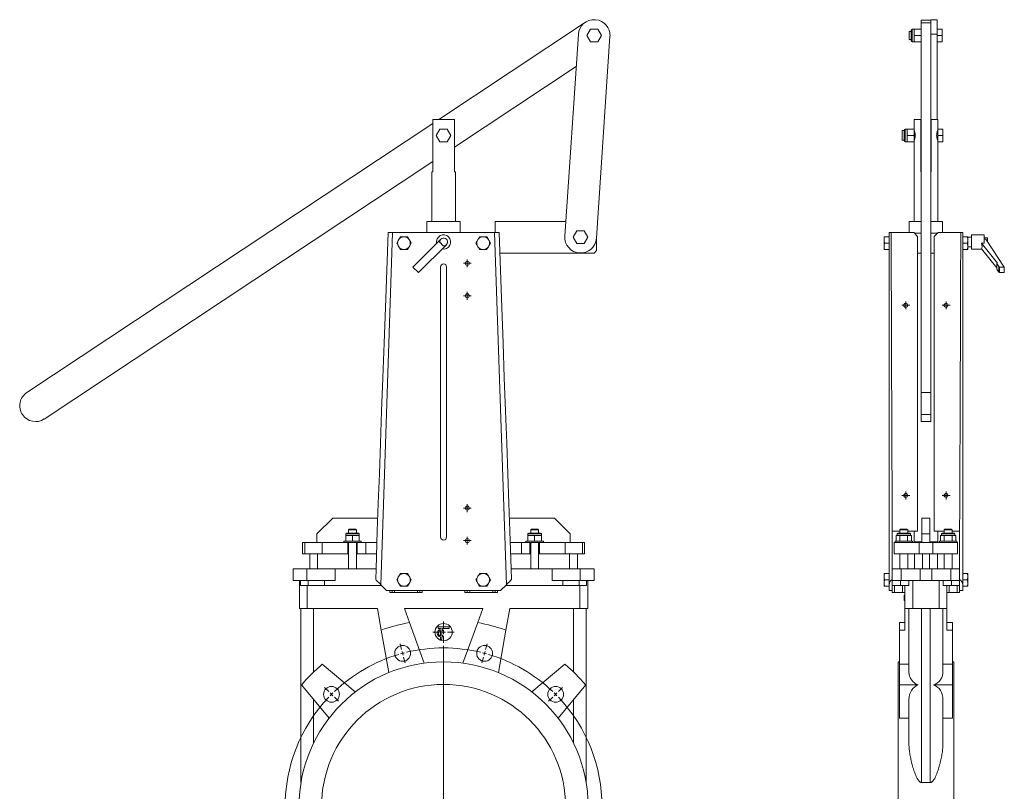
# Model space of a CAD drawing. Header units: millimetres. Extents: x -903 to 340, y -2 to 1476.
# Tile 2 of 2: x -903 to 340, y 502 to 1476. Entities that reach past the tile are written whole.
import ezdxf

# ---------------------------------------------------------------- set-up
doc = ezdxf.new("R2010")
doc.units = ezdxf.units.MM

# ---------------------------------------------------------------- blocks, each defined once
blk = doc.blocks.new('SW_CENTERMARKSYMBOL_0')
at = {"color": 0, "linetype": 'Continuous', "lineweight": 0}
for p, q in [((88.4, 56.6), (86.4, 63.8)), ((194.5, 56.6), (196.4, 63.8)), ((89.7, 51.8), (89, 54.2)), ((89.7, 51.8), (90.3, 49.3)), ((141.4, -136.4), (141.4, 61.1)), ((193.2, 51.8), (192.5, 49.3)), ((193.2, 51.8), (193.8, 54.2)), ((91, 46.9), (92.9, 39.7)), ((191.9, 46.9), (189.9, 39.7)), ((-3.5, 3.5), (-8.8, 8.8)), ((0, 0), (-1.8, 1.8)), ((0, 0), (1.8, -1.8)), ((282.8, 0), (281.1, -1.8)), ((282.8, 0), (284.6, 1.8)), ((286.4, 3.5), (291.7, 8.8)), ((3.5, -3.5), (8.8, -8.8)), ((279.3, -3.5), (274, -8.8)), ((136.4, -141.4), (-61.1, -141.4)), ((141.4, -141.4), (138.9, -141.4)), ((141.4, -141.4), (141.4, -138.9)), ((141.4, -141.4), (141.4, -143.9)), ((141.4, -141.4), (143.9, -141.4)), ((141.4, -146.4), (141.4, -343.9)), ((146.4, -141.4), (343.9, -141.4)), ((0, -282.8), (-1.8, -284.6)), ((0, -282.8), (1.8, -281.1)), ((3.5, -279.3), (8.8, -274)), ((279.3, -279.3), (274, -274)), ((282.8, -282.8), (281.1, -281.1)), ((282.8, -282.8), (284.6, -284.6)), ((-3.5, -286.4), (-8.8, -291.7)), ((286.4, -286.4), (291.7, -291.7)), ((91, -329.8), (92.9, -322.5)), ((191.9, -329.8), (189.9, -322.5)), ((89.7, -334.6), (89, -337)), ((89.7, -334.6), (90.3, -332.2)), ((193.2, -334.6), (192.5, -332.2)), ((193.2, -334.6), (193.8, -337)), ((88.4, -339.4), (86.4, -346.7)), ((194.5, -339.4), (196.4, -346.7))]:
    blk.add_line(p, q, dxfattribs=at)
for start, end in [(106.4324, 133.5676), (105, 105.7162), (104.2838, 105), (76.4324, 103.5676), (75, 75.7162), (74.2838, 75), (46.4324, 73.5676), (135, 135.7162), (134.2838, 135), (45, 45.7162), (44.2838, 45), (136.4324, 223.5676), (316.4324, 43.5676), (224.2838, 225), (225, 225.7162), (314.2838, 315), (315, 315.7162), (226.4324, 253.5676), (286.4324, 313.5676), (254.2838, 255), (255, 255.7162), (284.2838, 285), (285, 285.7162), (256.4324, 283.5676)]:
    blk.add_arc((141.4, -141.4), 200, start, end, dxfattribs=at)
blk = doc.blocks.new('SW_CENTERMARKSYMBOL_1')
at = {"color": 0, "linetype": 'Continuous', "lineweight": 0}
for p, q in [((-2.5, 0), (-5, 0)), ((0, 0), (-2.5, 0)), ((0, 2.5), (0, 5)), ((0, 0), (0, 2.5)), ((0, 0), (0, -2.5)), ((0, 0), (2.5, 0)), ((2.5, 0), (5, 0)), ((0, -2.5), (0, -5))]:
    blk.add_line(p, q, dxfattribs=at)
blk = doc.blocks.new('SW_CENTERMARKSYMBOL_2')
at = {"color": 0, "linetype": 'Continuous', "lineweight": 0}
for p, q in [((-2.5, 0), (-5, 0)), ((0, 0), (-2.5, 0)), ((0, 2.5), (0, 5)), ((0, 0), (0, 2.5)), ((0, 0), (0, -2.5)), ((0, 0), (2.5, 0)), ((2.5, 0), (5, 0)), ((0, -2.5), (0, -5))]:
    blk.add_line(p, q, dxfattribs=at)
blk = doc.blocks.new('SW_CENTERMARKSYMBOL_3')
at = {"color": 0, "linetype": 'Continuous', "lineweight": 0}
for p, q in [((-2.5, 0), (-5, 0)), ((0, 0), (-2.5, 0)), ((0, 2.5), (0, 5)), ((0, 0), (0, 2.5)), ((0, 0), (0, -2.5)), ((0, 0), (2.5, 0)), ((2.5, 0), (5, 0)), ((0, -2.5), (0, -5))]:
    blk.add_line(p, q, dxfattribs=at)
blk = doc.blocks.new('SW_CENTERMARKSYMBOL_4')
at = {"color": 0, "linetype": 'Continuous', "lineweight": 0}
for p, q in [((-2.5, 0), (-5, 0)), ((0, 0), (-2.5, 0)), ((0, 2.5), (0, 5)), ((0, 0), (0, 2.5)), ((0, 0), (0, -2.5)), ((0, 0), (2.5, 0)), ((2.5, 0), (5, 0)), ((0, -2.5), (0, -5))]:
    blk.add_line(p, q, dxfattribs=at)
blk = doc.blocks.new('SW_CENTERMARKSYMBOL_5')
at = {"color": 0, "linetype": 'Continuous', "lineweight": 0}
for p, q in [((0, 5), (0, 13.4)), ((-5, 0), (-13.4, 0)), ((0, 0), (-2.5, 0)), ((0, 0), (0, 2.5)), ((0, 0), (0, -2.5)), ((0, 0), (2.5, 0)), ((5, 0), (13.4, 0)), ((0, -5), (0, -13.4))]:
    blk.add_line(p, q, dxfattribs=at)
blk = doc.blocks.new('SW_CENTERMARKSYMBOL_6')
at = {"color": 0, "linetype": 'Continuous', "lineweight": 0}
for p, q in [((-2.5, 0), (-5, 0)), ((0, 0), (-2.5, 0)), ((0, 2.5), (0, 5)), ((0, 0), (0, 2.5)), ((0, 0), (0, -2.5)), ((0, 0), (2.5, 0)), ((2.5, 0), (5, 0)), ((0, -2.5), (0, -5))]:
    blk.add_line(p, q, dxfattribs=at)
blk = doc.blocks.new('SW_CENTERMARKSYMBOL_7')
at = {"color": 0, "linetype": 'Continuous', "lineweight": 0}
for p, q in [((-2.5, 0), (-5, 0)), ((0, 0), (-2.5, 0)), ((0, 2.5), (0, 5)), ((0, 0), (0, 2.5)), ((0, 0), (0, -2.5)), ((0, 0), (2.5, 0)), ((2.5, 0), (5, 0)), ((0, -2.5), (0, -5))]:
    blk.add_line(p, q, dxfattribs=at)
blk = doc.blocks.new('SW_CENTERMARKSYMBOL_8')
at = {"color": 0, "linetype": 'Continuous', "lineweight": 0}
for p, q in [((-2.5, 0), (-5, 0)), ((0, 0), (-2.5, 0)), ((0, 2.5), (0, 5)), ((0, 0), (0, 2.5)), ((0, 0), (0, -2.5)), ((0, 0), (2.5, 0)), ((2.5, 0), (5, 0)), ((0, -2.5), (0, -5))]:
    blk.add_line(p, q, dxfattribs=at)
blk = doc.blocks.new('SW_CENTERMARKSYMBOL_9')
at = {"color": 0, "linetype": 'Continuous', "lineweight": 0}
for p, q in [((-2.5, 0), (-5, 0)), ((0, 0), (-2.5, 0)), ((0, 2.5), (0, 5)), ((0, 0), (0, 2.5)), ((0, 0), (0, -2.5)), ((0, 0), (2.5, 0)), ((2.5, 0), (5, 0)), ((0, -2.5), (0, -5))]:
    blk.add_line(p, q, dxfattribs=at)

msp = doc.modelspace()

# ---------------------------------------------------------------- linework, layer by layer
at = {"color": 7, "linetype": 'Continuous', "lineweight": 15}
for p, q in [((-190.9, 1471), (-373.6, 1350)), ((-175.6, 1475.9), (-176.6, 1476)), ((247.4, 1475.4), (235.4, 1475.4)), ((235.4, 1472.1), (235.4, 1475.4)), ((247.4, 1472.1), (235.4, 1472.1)), ((235.4, 1472.1), (235.4, 1005.4)), ((255.4, 1476), (247.4, 1476)), ((247.4, 1471), (247.4, 1476)), ((247.4, 1471), (247.4, 1005.4)), ((255.4, 1476), (255.4, 1457.8)), ((-197.4, 1457.8), (-214.5, 1202.9)), ((-182.1, 1464), (-186.7, 1456)), ((-186.7, 1456), (-182.1, 1448)), ((-172.9, 1464), (-182.1, 1464)), ((-174.6, 1200.2), (-157.5, 1455.1)), ((-168.2, 1456), (-172.9, 1464)), ((-172.9, 1448), (-168.2, 1456)), ((222.7, 1461), (220.4, 1461)), ((220.4, 1456), (220.4, 1461)), ((220.4, 1451), (220.4, 1456)), ((222.7, 1456), (222.7, 1462.5)), ((222.7, 1449.5), (222.7, 1456)), ((226.5, 1464), (224.2, 1464)), ((226.5, 1460), (226.5, 1464)), ((226.5, 1464), (235.4, 1464)), ((226.5, 1456), (226.5, 1460)), ((226.5, 1452), (226.5, 1456)), ((226.5, 1456), (235.4, 1456)), ((255.4, 1457.8), (247.4, 1457.8)), ((261.8, 1464), (255.4, 1464)), ((255.4, 1457.8), (255.4, 1350)), ((261.8, 1456), (255.4, 1456)), ((261.8, 1464), (261.8, 1456)), ((261.8, 1456), (261.8, 1448)), ((-182.1, 1448), (-172.9, 1448)), ((220.4, 1451), (222.7, 1451)), ((224.2, 1448), (226.5, 1448)), ((226.5, 1448), (226.5, 1452)), ((226.5, 1448), (235.4, 1448)), ((261.8, 1448), (255.4, 1448)), ((-354, 1315), (-200.1, 1417)), ((-381.1, 1345.1), (-893.8, 1005.4)), ((-381.1, 1284), (-381.1, 1350)), ((-381.1, 1350), (-354, 1350)), ((-354, 1350), (-354, 1284)), ((226.4, 1350), (226.4, 1338)), ((226.4, 1350), (234.9, 1350)), ((234.9, 1350), (234.9, 1284)), ((247.9, 1284), (247.9, 1350)), ((247.9, 1350), (256.4, 1350)), ((256.4, 1338), (256.4, 1350)), ((-372.2, 1338), (-376.8, 1330)), ((-362.9, 1338), (-372.2, 1338)), ((-358.3, 1330), (-362.9, 1338)), ((213.8, 1336), (211.3, 1336)), ((211.3, 1330), (211.3, 1336)), ((213.8, 1330), (213.8, 1336.5)), ((217.6, 1338), (215.3, 1338)), ((217.6, 1334), (217.6, 1338)), ((217.6, 1338), (226.5, 1338)), ((217.6, 1330), (217.6, 1334)), ((226.5, 1330), (226.5, 1338)), ((235.4, 1336), (234.9, 1336)), ((247.9, 1336), (247.4, 1336)), ((262.7, 1338), (256.3, 1338)), ((256.3, 1338), (256.3, 1330)), ((262.7, 1338), (262.7, 1330)), ((-376.8, 1330), (-372.2, 1322)), ((-372.2, 1322), (-362.9, 1322)), ((-362.9, 1322), (-358.3, 1330)), ((211.3, 1324), (211.3, 1330)), ((211.3, 1324), (213.8, 1324)), ((213.8, 1323.5), (213.8, 1330)), ((215.3, 1322), (217.6, 1322)), ((217.6, 1330), (226.5, 1330)), ((217.6, 1326), (217.6, 1330)), ((217.6, 1322), (217.6, 1326)), ((217.6, 1322), (226.5, 1322)), ((226.4, 1322), (226.4, 1221.5)), ((226.5, 1322), (226.5, 1330)), ((234.9, 1324), (235.4, 1324)), ((247.4, 1324), (247.9, 1324)), ((262.7, 1330), (256.3, 1330)), ((256.3, 1330), (256.3, 1322)), ((262.7, 1322), (256.3, 1322)), ((256.4, 1221.5), (256.4, 1322)), ((262.7, 1330), (262.7, 1322)), ((-871.7, 972), (-381.1, 1297.1)), ((-382.6, 1284), (-382.6, 1221.5)), ((-382.6, 1284), (-381.1, 1284)), ((-354, 1284), (-352.6, 1284)), ((-352.6, 1221.5), (-352.6, 1284)), ((234.9, 1284), (235.4, 1284)), ((247.4, 1284), (247.9, 1284)), ((-388.6, 1221.5), (-388.6, 1207.5)), ((-388.6, 1221.5), (-367.6, 1221.5)), ((-367.6, 1221.5), (-346.6, 1221.5)), ((-346.6, 1207.5), (-346.6, 1221.5)), ((-302.6, 1221.5), (-302.6, 1207.5)), ((-213.3, 1221.5), (-302.6, 1221.5)), ((220.4, 1221.5), (220.4, 1207.5)), ((220.4, 1221.5), (235.4, 1221.5)), ((247.4, 1221.5), (262.4, 1221.5)), ((262.4, 1207.5), (262.4, 1221.5)), ((-431.9, 1207.5), (-446.9, 762.9)), ((-437.6, 1207.5), (-431.9, 1207.5)), ((-431.9, 1207.5), (-367.6, 1207.5)), ((-367.6, 1207.5), (-303.2, 1207.5)), ((-288.2, 762.9), (-303.2, 1207.5)), ((-303.2, 1207.5), (-297.6, 1207.5)), ((-199.2, 1209.5), (-203.8, 1201.5)), ((-189.9, 1209.5), (-199.2, 1209.5)), ((-185.3, 1201.5), (-189.9, 1209.5)), ((194.9, 1207.5), (197.4, 1207.5)), ((194.9, 762.9), (194.9, 1207.5)), ((225.9, 1207.5), (197.4, 1207.5)), ((230.9, 1202.5), (225.9, 1207.5)), ((226.9, 1206.5), (235.4, 1206.5)), ((247.4, 1206.5), (255.9, 1206.5)), ((256.9, 1207.5), (251.9, 1202.5)), ((256.9, 1207.5), (285.4, 1207.5)), ((285.4, 1207.5), (287.9, 1207.5)), ((287.9, 1207.5), (287.9, 762.9)), ((-424.2, 1198.6), (-424.8, 1197.5)), ((-416.9, 1202), (-418.2, 1202)), ((-410.9, 1198.6), (-412.9, 1202)), ((-410.3, 1197.5), (-410.9, 1198.6)), ((-410.3, 1190.6), (-408.3, 1194)), ((-371.1, 1199.1), (-406.3, 1163.8)), ((-372.5, 1195), (-368.1, 1190.6)), ((-324.2, 1198.6), (-324.8, 1197.5)), ((-316.9, 1202), (-318.2, 1202)), ((-310.9, 1198.6), (-312.9, 1202)), ((-310.3, 1197.5), (-310.9, 1198.6)), ((-310.3, 1190.6), (-308.3, 1194)), ((-203.8, 1201.5), (-199.2, 1193.5)), ((-199.2, 1193.5), (-189.9, 1193.5)), ((-189.9, 1193.5), (-185.3, 1201.5)), ((-174.6, 1200.9), (-174.6, 1184.5)), ((188.5, 1198.6), (188.5, 1202)), ((188.5, 1198.6), (188.5, 1197.5)), ((188.5, 1190.6), (188.5, 1197.5)), ((189.2, 1194), (188.5, 1190.6)), ((189.2, 1202), (194.9, 1202)), ((189.2, 1194), (194.9, 1194)), ((230.9, 830.5), (230.9, 1202.5)), ((251.9, 830.5), (251.9, 1202.5)), ((293.6, 1202), (287.9, 1202)), ((293.6, 1194), (287.9, 1194)), ((294.3, 1202), (294.3, 1198.6)), ((298.9, 1201.5), (294.3, 1201.5)), ((294.3, 1198.6), (294.3, 1197.5)), ((294.3, 1197.5), (294.3, 1190.6)), ((314.9, 1204.5), (298.9, 1204.5)), ((298.9, 1195.5), (298.9, 1204.5)), ((298.9, 1186.5), (298.9, 1195.5)), ((331.7, 1168.7), (311.4, 1193.8)), ((311.4, 1193.8), (314.9, 1193.8)), ((314.9, 1193.8), (314.9, 1204.5)), ((318.9, 1200.5), (314.9, 1200.5)), ((314.9, 1199.1), (317.1, 1199.1)), ((317.1, 1199.1), (340.3, 1163.8)), ((318.9, 1196.3), (318.9, 1200.5)), ((-424.8, 1190.6), (-424.2, 1189.5)), ((-418.2, 1186), (-416.9, 1186)), ((-410.9, 1189.5), (-410.3, 1190.6)), ((-364, 1192), (-399.3, 1156.8)), ((-324.8, 1190.6), (-324.2, 1189.5)), ((-318.2, 1186), (-316.9, 1186)), ((-310.9, 1189.5), (-310.3, 1190.6)), ((-194.6, 1181.5), (-296.6, 1181.5)), ((-177.6, 1181.5), (-194.6, 1181.5)), ((-177.6, 1181.5), (-174.6, 1184.5)), ((188.5, 1190.6), (188.5, 1189.5)), ((188.5, 1186), (188.5, 1189.5)), ((189.2, 1186), (194.9, 1186)), ((230.9, 1181.5), (235.4, 1181.5)), ((247.4, 1181.5), (251.9, 1181.5)), ((293.6, 1186), (287.9, 1186)), ((294.3, 1190.6), (294.3, 1189.5)), ((294.3, 1189.5), (298.9, 1189.5)), ((294.3, 1189.5), (294.3, 1186)), ((298.9, 1186.5), (311.5, 1186.5)), ((330.8, 1162.7), (311.4, 1186.7)), ((330.8, 1168.4), (331.7, 1168.7)), ((-399.3, 1156.8), (-406.3, 1163.8)), ((-371.3, 823), (-371.3, 1164)), ((-363.8, 1164), (-363.8, 823)), ((333.3, 1164.5), (330.8, 1168.4)), ((330.8, 1161.3), (330.8, 1168.4)), ((333.3, 1157.5), (330.8, 1161.3)), ((334.3, 1163.8), (333.3, 1164.5)), ((333.3, 1157.5), (333.3, 1164.5)), ((334.3, 1156.8), (333.3, 1157.5)), ((340.3, 1163.8), (334.3, 1163.8)), ((334.3, 1156.8), (334.3, 1163.8)), ((340.3, 1156.8), (334.3, 1156.8)), ((340.3, 1156.8), (340.3, 1163.8)), ((235.4, 977.7), (235.4, 1005.4)), ((235.4, 1005.4), (247.4, 1005.4)), ((247.4, 1005.4), (247.4, 977.7)), ((247.4, 977.7), (235.4, 977.7)), ((235.4, 968.7), (235.4, 977.7)), ((247.4, 977.7), (247.4, 968.7)), ((235.4, 968.7), (247.4, 968.7)), ((-507.6, 847), (-527.6, 827)), ((-507.6, 847), (-450.7, 847)), ((-284.4, 847), (-227.6, 847)), ((-207.6, 827), (-227.6, 847)), ((236.4, 847), (246.4, 847)), ((236.4, 827), (236.4, 847)), ((246.4, 847), (246.4, 827)), ((-486.6, 833), (-487.6, 832)), ((-486.6, 833), (-482.6, 833)), ((-482.6, 833), (-478.6, 833)), ((-477.6, 832), (-478.6, 833)), ((-256.6, 833), (-257.6, 832)), ((-256.6, 833), (-252.6, 833)), ((-252.6, 833), (-248.6, 833)), ((-247.6, 832), (-248.6, 833)), ((209.4, 833), (208.4, 832)), ((209.4, 833), (217.4, 833)), ((218.4, 832), (217.4, 833)), ((265.4, 833), (264.4, 832)), ((265.4, 833), (273.4, 833)), ((274.4, 832), (273.4, 833)), ((-527.6, 816), (-527.6, 827)), ((-491.1, 827), (-491.1, 825)), ((-491.1, 825), (-491.1, 818)), ((-491.1, 825), (-486.8, 825)), ((-490.1, 828), (-482.6, 828)), ((-487.6, 832), (-487.6, 828)), ((-482.6, 832), (-487.6, 832)), ((-486.8, 825), (-482.6, 825)), ((-477.6, 832), (-482.6, 832)), ((-482.6, 828), (-475.1, 828)), ((-482.6, 825), (-482.6, 818)), ((-482.6, 825), (-478.3, 825)), ((-478.3, 825), (-474.1, 825)), ((-477.6, 828), (-477.6, 832)), ((-474.1, 825), (-474.1, 827)), ((-474.1, 825), (-474.1, 818)), ((-451.3, 830.5), (-452.9, 783)), ((-283.8, 830.5), (-282.2, 783)), ((-261.1, 827), (-261.1, 825)), ((-261.1, 825), (-261.1, 818)), ((-256.8, 825), (-261.1, 825)), ((-260.1, 828), (-252.6, 828)), ((-257.6, 832), (-257.6, 828)), ((-252.6, 832), (-257.6, 832)), ((-252.6, 825), (-256.8, 825)), ((-247.6, 832), (-252.6, 832)), ((-252.6, 828), (-245.1, 828)), ((-252.6, 825), (-252.6, 818)), ((-248.3, 825), (-252.6, 825)), ((-244.1, 825), (-248.3, 825)), ((-247.6, 828), (-247.6, 832)), ((-244.1, 825), (-244.1, 827)), ((-244.1, 825), (-244.1, 818)), ((-207.6, 816), (-207.6, 827)), ((198.9, 830.5), (198.9, 783)), ((208.4, 830.5), (198.9, 830.5)), ((203.6, 825), (203.6, 818)), ((206, 825), (203.6, 825)), ((204.9, 827), (204.9, 825)), ((205.9, 828), (220.9, 828)), ((208.5, 825), (206, 825)), ((208.4, 832), (208.4, 828)), ((218.4, 832), (208.4, 832)), ((208.5, 825), (208.5, 818)), ((213.4, 825), (208.5, 825)), ((218.3, 825), (213.4, 825)), ((218.3, 825), (218.3, 818)), ((220.8, 825), (218.3, 825)), ((218.4, 828), (218.4, 832)), ((230.9, 830.5), (218.4, 830.5)), ((223.2, 825), (220.8, 825)), ((221.9, 825), (221.9, 827)), ((223.2, 825), (223.2, 818)), ((226.4, 830.5), (226.4, 817)), ((236.4, 816), (236.4, 827)), ((246.4, 827), (236.4, 827)), ((246.4, 816), (246.4, 827)), ((251.9, 830.5), (264.4, 830.5)), ((256.4, 817), (256.4, 830.5)), ((259.6, 825), (259.6, 818)), ((259.6, 825), (262, 825)), ((260.9, 827), (260.9, 825)), ((261.9, 828), (276.9, 828)), ((262, 825), (264.5, 825)), ((264.4, 832), (264.4, 828)), ((274.4, 832), (264.4, 832)), ((264.5, 825), (264.5, 818)), ((264.5, 825), (269.4, 825)), ((269.4, 825), (274.3, 825)), ((274.3, 825), (274.3, 818)), ((274.3, 825), (276.8, 825)), ((274.4, 828), (274.4, 832)), ((274.4, 830.5), (283.9, 830.5)), ((276.8, 825), (279.2, 825)), ((277.9, 825), (277.9, 827)), ((279.2, 825), (279.2, 818)), ((283.9, 830.5), (283.9, 783)), ((-545.6, 816), (-545.6, 802)), ((-545.6, 816), (-542.8, 816)), ((-542.8, 816), (-542.8, 802)), ((-542.8, 816), (-520.9, 816)), ((-520.9, 816), (-520.9, 802)), ((-520.9, 816), (-488.6, 816)), ((-493.6, 818), (-493.6, 816)), ((-493.6, 818), (-471.6, 818)), ((-488.6, 816), (-488.6, 802)), ((-488.6, 816), (-476.6, 816)), ((-487.6, 816), (-487.6, 783)), ((-477.6, 783), (-477.6, 816)), ((-476.6, 816), (-465.9, 816)), ((-476.6, 816), (-476.6, 802)), ((-471.6, 816), (-471.6, 818)), ((-465.9, 816), (-465.9, 802)), ((-465.9, 816), (-451.8, 816)), ((-283.3, 816), (-269.2, 816)), ((-269.2, 816), (-269.2, 802)), ((-269.2, 816), (-258.6, 816)), ((-263.6, 818), (-263.6, 816)), ((-241.6, 818), (-263.6, 818)), ((-258.6, 816), (-258.6, 802)), ((-246.6, 816), (-258.6, 816)), ((-257.6, 816), (-257.6, 783)), ((-247.6, 783), (-247.6, 816)), ((-246.6, 816), (-214.2, 816)), ((-246.6, 816), (-246.6, 802)), ((-241.6, 816), (-241.6, 818)), ((-214.2, 816), (-214.2, 802)), ((-214.2, 816), (-192.3, 816)), ((-192.3, 816), (-192.3, 802)), ((-192.3, 816), (-189.6, 816)), ((-189.6, 802), (-189.6, 816)), ((201.4, 816), (201.4, 802)), ((201.4, 816), (232.8, 816)), ((202.4, 818), (202.4, 816)), ((224.4, 818), (202.4, 818)), ((224.4, 816), (224.4, 818)), ((226.4, 817), (236.4, 817)), ((232.8, 816), (232.8, 802)), ((232.8, 816), (250, 816)), ((246.4, 817), (256.4, 817)), ((250, 816), (250, 802)), ((250, 816), (281.4, 816)), ((258.4, 818), (258.4, 816)), ((258.4, 818), (280.4, 818)), ((280.4, 816), (280.4, 818)), ((281.4, 816), (281.4, 802)), ((-545.6, 802), (-542.8, 802)), ((-542.8, 802), (-520.9, 802)), ((-536.6, 802), (-536.6, 783)), ((-526.6, 802), (-526.6, 783)), ((-520.9, 802), (-488.6, 802)), ((-488.6, 802), (-487.6, 802)), ((-477.6, 802), (-476.6, 802)), ((-476.6, 802), (-465.9, 802)), ((-465.9, 802), (-452.2, 802)), ((-282.9, 802), (-269.2, 802)), ((-269.2, 802), (-258.6, 802)), ((-258.6, 802), (-257.6, 802)), ((-247.6, 802), (-246.6, 802)), ((-246.6, 802), (-214.2, 802)), ((-214.2, 802), (-192.3, 802)), ((-208.6, 802), (-208.6, 783)), ((-198.6, 802), (-198.6, 783)), ((-192.3, 802), (-189.6, 802)), ((201.4, 802), (232.8, 802)), ((208.4, 802), (208.4, 783)), ((218.4, 783), (218.4, 802)), ((226.9, 802), (226.9, 783)), ((232.8, 802), (250, 802)), ((236.9, 802), (236.9, 783)), ((245.9, 802), (245.9, 783)), ((250, 802), (281.4, 802)), ((255.9, 802), (255.9, 783)), ((264.4, 802), (264.4, 783)), ((274.4, 783), (274.4, 802)), ((-557.6, 768), (-557.6, 783)), ((-557.6, 783), (-540.1, 783)), ((-540.1, 768), (-540.1, 783)), ((-540.1, 783), (-504.6, 783)), ((-504.6, 768), (-504.6, 783)), ((-504.6, 783), (-452.9, 783)), ((-452.9, 783), (-453.3, 769.3)), ((-424.2, 773.6), (-424.8, 772.5)), ((-416.9, 777), (-418.2, 777)), ((-410.3, 772.5), (-410.9, 773.6)), ((-324.2, 773.6), (-324.8, 772.5)), ((-316.9, 777), (-318.2, 777)), ((-310.3, 772.5), (-310.9, 773.6)), ((-282.2, 783), (-281.8, 769.3)), ((-282.2, 783), (-230.6, 783)), ((-230.6, 768), (-230.6, 783)), ((-230.6, 783), (-195, 783)), ((-195, 768), (-195, 783)), ((-195, 783), (-177.6, 783)), ((-177.6, 768), (-177.6, 783)), ((188.5, 777), (189.2, 777)), ((188.5, 773.6), (188.5, 777)), ((188.5, 773.6), (188.5, 772.5)), ((188.5, 765.6), (188.5, 772.5)), ((189.2, 777), (194.9, 777)), ((198.9, 768), (198.9, 783)), ((198.9, 783), (210.1, 783)), ((210.1, 768), (210.1, 783)), ((210.1, 783), (233.9, 783)), ((233.9, 768), (233.9, 783)), ((233.9, 783), (248.9, 783)), ((248.9, 768), (248.9, 783)), ((248.9, 783), (272.7, 783)), ((272.7, 768), (272.7, 783)), ((272.7, 783), (283.9, 783)), ((283.9, 768), (283.9, 783)), ((293.6, 777), (287.9, 777)), ((294.3, 777), (294.3, 773.6)), ((294.3, 773.6), (294.3, 772.5)), ((294.3, 772.5), (294.3, 765.6)), ((-557.6, 768), (-540.1, 768)), ((-549.6, 733), (-549.6, 768)), ((-548.1, 762), (-548.1, 768)), ((-538.6, 762), (-548.1, 762)), ((-540.1, 768), (-539.9, 768)), ((-538.6, 768), (-539.9, 768)), ((-539.6, 733), (-539.6, 762)), ((-538.6, 762), (-538.6, 768)), ((-518.1, 768), (-538.6, 768)), ((-518.1, 762), (-538.6, 762)), ((-504.6, 768), (-518.1, 768)), ((-518.1, 762), (-518.1, 768)), ((-446.1, 762), (-518.1, 762)), ((-439.6, 755.5), (-446.9, 762.9)), ((-424.8, 765.6), (-424.2, 764.5)), ((-418.2, 761), (-416.9, 761)), ((-410.9, 764.5), (-410.3, 765.6)), ((-410.3, 765.6), (-408.3, 769)), ((-324.8, 765.6), (-324.2, 764.5)), ((-318.2, 761), (-316.9, 761)), ((-310.9, 764.5), (-310.3, 765.6)), ((-310.3, 765.6), (-308.3, 769)), ((-288.2, 762.9), (-295.6, 755.5)), ((-217, 762), (-289.1, 762)), ((-217, 768), (-230.6, 768)), ((-217, 762), (-217, 768)), ((-196.5, 768), (-217, 768)), ((-196.5, 762), (-217, 762)), ((-196.5, 762), (-196.5, 768)), ((-195.2, 768), (-196.5, 768)), ((-187, 762), (-196.5, 762)), ((-195.6, 733), (-195.6, 762)), ((-195.2, 768), (-195, 768)), ((-195, 768), (-177.6, 768)), ((-187, 768), (-187, 762)), ((-185.6, 733), (-185.6, 768)), ((189.2, 769), (188.5, 765.6)), ((188.5, 765.6), (188.5, 764.5)), ((188.5, 764.5), (189.2, 761)), ((188.5, 761), (188.5, 764.5)), ((189.2, 769), (194.9, 769)), ((189.2, 761), (194.9, 761)), ((194.9, 755.5), (194.9, 762.9)), ((198.9, 762), (198.9, 768)), ((209.3, 768), (198.9, 768)), ((209.3, 762), (198.9, 762)), ((198.9, 755.5), (198.9, 762)), ((201.9, 753), (201.9, 762)), ((209.3, 762), (209.3, 768)), ((210, 768), (209.3, 768)), ((219.8, 762), (209.3, 762)), ((210, 768), (210.1, 768)), ((210.1, 768), (233.9, 768)), ((211.9, 753), (211.9, 762)), ((214.9, 733), (214.9, 762)), ((219.8, 768), (219.8, 762)), ((224.9, 733), (224.9, 768)), ((233.9, 768), (248.9, 768)), ((248.9, 768), (272.7, 768)), ((257.9, 733), (257.9, 768)), ((263, 762), (263, 768)), ((273.5, 762), (263, 762)), ((267.9, 733), (267.9, 762)), ((270.9, 753), (270.9, 762)), ((273.5, 768), (272.7, 768)), ((272.7, 768), (272.7, 768)), ((273.5, 762), (273.5, 768)), ((283.9, 768), (273.5, 768)), ((283.9, 762), (273.5, 762)), ((280.9, 753), (280.9, 762)), ((283.9, 762), (283.9, 768)), ((283.9, 755.5), (283.9, 762)), ((293.6, 769), (287.9, 769)), ((287.9, 755.5), (287.9, 762.9)), ((293.6, 761), (287.9, 761)), ((294.3, 765.6), (294.3, 764.5)), ((294.3, 764.5), (294.3, 761)), ((-439.6, 755.5), (-295.6, 755.5)), ((-432.6, 753), (-435.6, 753)), ((-432.6, 753), (-432.6, 755.5)), ((-429.6, 753), (-432.6, 753)), ((-429.6, 753), (-429.6, 755.5)), ((-400.6, 753), (-429.6, 753)), ((-400.6, 753), (-400.6, 755.5)), ((-397.6, 753), (-400.6, 753)), ((-397.6, 753), (-397.6, 755.5)), ((-394.6, 753), (-397.6, 753)), ((-337.6, 753), (-340.6, 753)), ((-337.6, 753), (-337.6, 755.5)), ((-334.6, 753), (-337.6, 753)), ((-334.6, 753), (-334.6, 755.5)), ((-305.6, 753), (-334.6, 753)), ((-305.6, 753), (-305.6, 755.5)), ((-302.6, 753), (-305.6, 753)), ((-302.6, 753), (-302.6, 755.5)), ((-299.6, 753), (-302.6, 753)), ((198.9, 755.5), (194.9, 755.5)), ((198.9, 753), (198.9, 755.5)), ((201.9, 753), (198.9, 753)), ((211.9, 753), (201.9, 753)), ((214.9, 753), (211.9, 753)), ((213.9, 749.6), (213.9, 747.6)), ((213.9, 749.6), (214.9, 749.6)), ((213.9, 747.6), (214.9, 747.6)), ((270.9, 753), (267.9, 753)), ((280.9, 753), (270.9, 753)), ((283.9, 753), (280.9, 753)), ((283.9, 755.5), (287.9, 755.5)), ((283.9, 753), (283.9, 755.5)), ((213.9, 745.4), (214.9, 745.4)), ((213.9, 745.4), (213.9, 743.7)), ((213.9, 743.7), (214.9, 743.7)), ((213.9, 743.7), (213.9, 743)), ((213.9, 743), (214.9, 743)), ((213.9, 742.9), (214.9, 742.9)), ((-539.6, 733), (-549.6, 733)), ((-547.6, 513.1), (-547.6, 733)), ((-451.2, 733), (-539.6, 733)), ((-531.6, 652.7), (-531.6, 733)), ((-451.2, 733), (-446.3, 705.5)), ((-318, 733), (-417.1, 733)), ((-410.6, 715.1), (-417.1, 733)), ((-318, 733), (-324.5, 715.1)), ((-288.8, 705.5), (-283.9, 733)), ((-195.6, 733), (-283.9, 733)), ((-203.6, 652.7), (-203.6, 733)), ((-185.6, 733), (-195.6, 733)), ((-187.6, 513.1), (-187.6, 733)), ((224.9, 733), (214.9, 733)), ((214.9, 733), (214.9, 705.5)), ((219.9, 652.7), (219.9, 733)), ((257.9, 733), (224.9, 733)), ((235.9, 513.1), (235.9, 733)), ((246.9, 513.1), (246.9, 733)), ((267.9, 733), (257.9, 733)), ((262.9, 652.7), (262.9, 733)), ((267.9, 733), (267.9, 705.5)), ((-391.9, 663.9), (-410.6, 715.1)), ((-374.6, 707.8), (-374.6, 709.8)), ((-374.6, 709.8), (-360.6, 709.8)), ((-360.6, 709.8), (-360.6, 707.8)), ((-324.5, 715.1), (-343.2, 663.9)), ((207.9, 715.1), (207.9, 705.5)), ((214.9, 715.1), (207.9, 715.1)), ((274.9, 715.1), (267.9, 715.1)), ((274.9, 715.1), (274.9, 705.5)), ((-446.3, 705.5), (-436.9, 651.9)), ((-371.6, 707.8), (-374.6, 707.8)), ((-371.6, 706.7), (-371.6, 707.8)), ((-371.6, 698.4), (-371.6, 705.1)), ((-371.6, 693.8), (-371.6, 696.9)), ((-360.6, 707.8), (-369.6, 707.8)), ((-369.6, 706.7), (-369.6, 707.8)), ((-369.6, 698.4), (-369.6, 705.1)), ((-369.6, 693.8), (-369.6, 696.9)), ((-368.1, 706.1), (-368.8, 704.8)), ((-368.1, 697.4), (-368.8, 698.7)), ((-298.2, 651.9), (-288.8, 705.5)), ((207.9, 705.5), (207.9, 662.5)), ((214.9, 705.5), (207.9, 705.5)), ((274.9, 705.5), (267.9, 705.5)), ((274.9, 705.5), (274.9, 662.5)), ((-371.6, 693.8), (-369.6, 693.8)), ((-479.1, 627.5), (-520.8, 662.5)), ((-214.3, 662.5), (-256, 627.5)), ((207.9, 665.5), (206.4, 665.5)), ((206.4, 665.5), (206.4, 300.5)), ((207.9, 662.5), (207.9, 636.3)), ((219.9, 662.5), (207.9, 662.5)), ((274.9, 662.5), (262.9, 662.5)), ((276.4, 665.5), (274.9, 665.5)), ((274.9, 662.5), (274.9, 636.3)), ((276.4, 665.5), (276.4, 300.5)), ((-547, 636.3), (-512, 594.6)), ((-223.1, 594.6), (-188.1, 636.3)), ((231.7, 636.3), (207.9, 636.3)), ((207.9, 636.3), (207.9, 594.6)), ((274.9, 636.3), (251.1, 636.3)), ((274.9, 636.3), (274.9, 594.6)), ((-531.6, 563.1), (-531.6, 617.9)), ((-203.6, 563.1), (-203.6, 617.9)), ((219.9, 563.1), (219.9, 617.9)), ((262.9, 563.1), (262.9, 617.9)), ((219.9, 594.6), (207.9, 594.6)), ((274.9, 594.6), (262.9, 594.6)), ((235.9, 513.1), (246.9, 513.1))]:
    msp.add_line(p, q, dxfattribs=at)
at = {"color": 8, "linetype": 'Continuous', "lineweight": 15}
for p, q in [((224.2, 1464), (224.2, 1456)), ((224.2, 1456), (224.2, 1448)), ((215.3, 1338), (215.3, 1330)), ((215.3, 1330), (215.3, 1322)), ((-482.6, 827), (-491.1, 827)), ((-474.1, 827), (-482.6, 827)), ((-252.6, 827), (-261.1, 827)), ((-244.1, 827), (-252.6, 827)), ((221.9, 827), (204.9, 827)), ((277.9, 827), (260.9, 827)), ((-435.6, 753), (-435.6, 755.5)), ((-394.6, 753), (-394.6, 755.5)), ((-340.6, 753), (-340.6, 755.5)), ((-299.6, 753), (-299.6, 755.5))]:
    msp.add_line(p, q, dxfattribs=at)
at = {"color": 7, "linetype": 'Continuous', "lineweight": 15, "flags": 128}
for points in [[(-451.3, 830.5), (-450, 865.9), (-448.6, 903), (-447.2, 941.7), (-445.8, 982.1), (-444.2, 1024.1), (-442.6, 1067.6), (-441, 1112.8), (-439.3, 1159.4), (-437.6, 1207.5)], [(-297.6, 1207.5), (-295.8, 1159.4), (-294.1, 1112.8), (-292.5, 1067.6), (-290.9, 1024.1), (-289.3, 982.1), (-287.9, 941.7), (-286.5, 903), (-285.1, 865.9), (-283.8, 830.5)], [(-446.9, 762.9), (-448.2, 764.2), (-449.5, 765.5), (-450.7, 766.7), (-451.7, 767.7), (-452.6, 768.6), (-453.3, 769.3)], [(-281.8, 769.3), (-282.5, 768.6), (-283.4, 767.7), (-284.4, 766.7), (-285.6, 765.5), (-286.9, 764.2), (-288.2, 762.9)]]:
    msp.add_lwpolyline(points, dxfattribs=at)
at = {"color": 7, "linetype": 'Continuous', "lineweight": 15}
for centre, radius in [((-337.6, 1168.5), 2.5), ((-337.6, 1127.5), 2.5), ((215.9, 1115.5), 2.5), ((266.9, 1115.5), 2.5), ((215.9, 875.5), 2.5), ((266.9, 875.5), 2.5), ((-337.6, 859.5), 2.5), ((-337.6, 818.5), 2.5), ((-367.6, 703), 10.9), ((-419.3, 676.2), 10), ((-315.8, 676.2), 10), ((-367.6, 483), 182.5), ((-367.6, 483), 154), ((-509, 624.5), 10), ((-226.1, 624.5), 10)]:
    msp.add_circle(centre, radius, dxfattribs=at)
for centre, radius, start, end in [((-177.9, 1456.5), 19.5, 86.162, 176.162), ((-176.9, 1456.4), 19.5, 356.162, 86.162), ((224.2, 1462.5), 1.5, 90, 180), ((224.2, 1449.5), 1.5, 180, 270), ((215.3, 1336.5), 1.5, 90, 180), ((215.3, 1323.5), 1.5, 180, 270), ((-417.6, 1194), 8.03, 154.5671, 205.4329), ((-417.6, 1194), 8.03, 94.5671, 145.4329), ((-417.6, 1194), 8.03, 34.5671, 85.4329), ((-417.6, 1194), 8.03, 334.5671, 25.4329), ((-367.6, 1195.5), 9, 258.749, 191.251), ((-367.6, 1195.5), 5, 263.9182, 186.0818), ((-317.6, 1194), 8.03, 154.5671, 205.4329), ((-317.6, 1194), 8.03, 94.5671, 145.4329), ((-317.6, 1194), 8.03, 34.5671, 85.4329), ((-317.6, 1194), 8.03, 334.5671, 25.4329), ((-194.6, 1201.5), 20, 176.162, 266.162), ((-194.6, 1201.5), 20, 266.162, 356.162), ((-417.6, 1194), 8.03, 214.5671, 265.4329), ((-417.6, 1194), 8.03, 274.5671, 325.4329), ((-317.6, 1194), 8.03, 214.5671, 265.4329), ((-317.6, 1194), 8.03, 274.5671, 325.4329), ((-367.6, 1164), 3.75, 0, 180), ((-882.7, 988.7), 20, 123.5261, 213.5261), ((-882.7, 988.7), 20, 213.5261, 303.5261), ((-490.1, 827), 1, 90, 180), ((-475.1, 827), 1, 0, 90), ((-367.6, 823), 3.75, 180, 0), ((-260.1, 827), 1, 90, 180), ((-245.1, 827), 1, 0, 90), ((205.9, 827), 1, 90, 180), ((220.9, 827), 1, 0, 90), ((261.9, 827), 1, 90, 180), ((276.9, 827), 1, 0, 90), ((-417.6, 769), 8.03, 154.5671, 205.4329), ((-417.6, 769), 8.03, 94.5671, 145.4329), ((-417.6, 769), 8.03, 34.5671, 85.4329), ((-417.6, 769), 8.03, 334.5671, 25.4329), ((-317.6, 769), 8.03, 154.5671, 205.4329), ((-317.6, 769), 8.03, 94.5671, 145.4329), ((-317.6, 769), 8.03, 34.5671, 85.4329), ((-317.6, 769), 8.03, 334.5671, 25.4329), ((-417.6, 769), 8.03, 214.5671, 265.4329), ((-417.6, 769), 8.03, 274.5671, 325.4329), ((-317.6, 769), 8.03, 214.5671, 265.4329), ((-317.6, 769), 8.03, 274.5671, 325.4329), ((-367.6, 483), 236, 100.504, 109.496), ((-367.6, 483), 236, 70.504, 79.496), ((-370.6, 701.8), 5, 101.537, 258.463), ((-370.6, 701.8), 3.5, 106.6015, 253.3985), ((-370.6, 701.8), 5, 60, 78.463), ((-370.6, 701.8), 3.5, 60, 73.3985), ((-370.6, 701.8), 3.5, 286.6015, 300), ((-370.6, 701.8), 5, 281.537, 300), ((-367.6, 483), 236, 130.504, 139.496), ((-367.6, 483), 236, 40.504, 49.496)]:
    msp.add_arc(centre, radius, start, end, dxfattribs=at)
for centre, major_axis, ratio, start_param, end_param in [((202.4, 3326.4), (0, 2822), 0.002658, 2.420126, 2.656075), ((280.4, 3326.4), (0, 2822), 0.002658, 3.627111, 3.863059), ((307.1, 1195.5), (-4.17, 8.89), 0.340212, 3.17954, 4.357602), ((202.4, 762.9), (7.5, 0), 0.967918, 2.056314, 3.141593), ((280.4, 762.9), (7.5, 0), 0.967918, 0, 1.085278), ((235.9, 617.9), (0, 19.1), 0.8391, 0.264121, 1.570796), ((246.9, 617.9), (0, 19.1), 0.8391, 4.712389, 6.019065)]:
    msp.add_ellipse(centre, major_axis=major_axis, ratio=ratio, start_param=start_param, end_param=end_param, dxfattribs=at)
for points, knots in [([(226.5, 1323.8), (226.5, 1323.8), (226.6, 1324.1), (227, 1325), (227.5, 1326.6), (227.9, 1328.7), (227.9, 1330.9), (227.6, 1332.9), (227.2, 1334.6), (226.7, 1335.8), (226.6, 1336.2), (226.5, 1336.3)], [0, 0, 0, 0, 0.04363, 0.163566, 0.292559, 0.426316, 0.550841, 0.666529, 0.78737, 0.918981, 1, 1, 1, 1]), ([(256.3, 1336.3), (256.2, 1336.2), (256.1, 1335.9), (255.7, 1334.8), (255.2, 1333.1), (254.9, 1331), (254.9, 1328.8), (255.2, 1326.9), (255.7, 1325.2), (256.1, 1324.2), (256.3, 1323.9), (256.3, 1323.8)], [0, 0, 0, 0, 0.06547, 0.186787, 0.31744, 0.450491, 0.57263, 0.688227, 0.811123, 0.943991, 1, 1, 1, 1]), ([(-424.8, 1197.5), (-425.2, 1196.9), (-425.8, 1195.7), (-426.5, 1194.6), (-426.8, 1194)], [0, 0, 0, 0, 0.5441729, 1, 1, 1, 1]), ([(-426.8, 1194), (-426.2, 1192.9), (-425.5, 1191.8), (-424.8, 1190.6), (-424.8, 1190.6)], [0, 0, 0, 0, 0.955495, 1, 1, 1, 1]), ([(-422.2, 1202), (-422.5, 1201.5), (-423.2, 1200.3), (-423.8, 1199.2), (-424.2, 1198.6)], [0, 0, 0, 0, 0.508428, 1, 1, 1, 1]), ([(-422.2, 1202), (-421.5, 1202), (-420.9, 1202), (-419.5, 1202), (-418.9, 1202), (-418.2, 1202)], [0, 0, 0, 0, 0.5, 0.5, 1, 1, 1, 1]), ([(-416.9, 1202), (-416.2, 1202), (-415.6, 1202), (-414.2, 1202), (-413.6, 1202), (-412.9, 1202)], [0, 0, 0, 0, 0.5, 0.5, 1, 1, 1, 1]), ([(-408.3, 1194), (-408.8, 1194.9), (-409.5, 1196), (-410.1, 1197.2), (-410.3, 1197.5)], [0, 0, 0, 0, 0.755224, 1, 1, 1, 1]), ([(-324.8, 1197.5), (-325.2, 1196.9), (-325.8, 1195.7), (-326.5, 1194.6), (-326.8, 1194)], [0, 0, 0, 0, 0.544173, 1, 1, 1, 1]), ([(-326.8, 1194), (-326.2, 1192.9), (-325.5, 1191.8), (-324.8, 1190.6), (-324.8, 1190.6)], [0, 0, 0, 0, 0.955495, 1, 1, 1, 1]), ([(-322.2, 1202), (-322.5, 1201.5), (-323.2, 1200.3), (-323.8, 1199.2), (-324.2, 1198.6)], [0, 0, 0, 0, 0.508428, 1, 1, 1, 1]), ([(-322.2, 1202), (-321.5, 1202), (-320.9, 1202), (-319.5, 1202), (-318.9, 1202), (-318.2, 1202)], [0, 0, 0, 0, 0.5, 0.5, 1, 1, 1, 1]), ([(-316.9, 1202), (-316.2, 1202), (-315.6, 1202), (-314.2, 1202), (-313.6, 1202), (-312.9, 1202)], [0, 0, 0, 0, 0.5, 0.5, 1, 1, 1, 1]), ([(-308.3, 1194), (-308.8, 1194.9), (-309.5, 1196), (-310.1, 1197.2), (-310.3, 1197.5)], [0, 0, 0, 0, 0.755224, 1, 1, 1, 1]), ([(189.2, 1202), (188.9, 1201.1), (188.6, 1200), (188.5, 1198.8), (188.5, 1198.6)], [0, 0, 0, 0, 0.798028, 1, 1, 1, 1]), ([(188.5, 1197.5), (188.6, 1196.7), (188.7, 1195.6), (189.1, 1194.4), (189.2, 1194)], [0, 0, 0, 0, 0.641037, 1, 1, 1, 1]), ([(293.6, 1202), (293.8, 1201.5), (294.1, 1200.3), (294.2, 1199.2), (294.3, 1198.6)], [0, 0, 0, 0, 0.508428, 1, 1, 1, 1]), ([(293.6, 1202), (293.8, 1202), (293.9, 1202), (294.2, 1202), (294.3, 1202), (294.3, 1202)], [0, 0, 0, 0, 0.5, 0.5, 1, 1, 1, 1]), ([(294.3, 1197.5), (294.2, 1196.9), (294.1, 1195.7), (293.8, 1194.6), (293.6, 1194)], [0, 0, 0, 0, 0.5441729, 1, 1, 1, 1]), ([(293.6, 1194), (293.9, 1192.9), (294.2, 1191.8), (294.3, 1190.6), (294.3, 1190.6)], [0, 0, 0, 0, 0.955495, 1, 1, 1, 1]), ([(-424.2, 1189.5), (-423.8, 1188.9), (-423.5, 1188.3), (-422.8, 1187.2), (-422.5, 1186.6), (-422.2, 1186)], [0, 0, 0, 0, 0.5, 0.5, 1, 1, 1, 1]), ([(-422.2, 1186), (-421.5, 1186), (-420.9, 1186), (-419.5, 1186), (-418.9, 1186), (-418.2, 1186)], [0, 0, 0, 0, 0.5, 0.5, 1, 1, 1, 1]), ([(-416.9, 1186), (-416.2, 1186), (-415.6, 1186), (-414.2, 1186), (-413.6, 1186), (-412.9, 1186)], [0, 0, 0, 0, 0.5, 0.5, 1, 1, 1, 1]), ([(-412.9, 1186), (-412.6, 1186.6), (-412.3, 1187.2), (-411.6, 1188.3), (-411.3, 1188.9), (-410.9, 1189.5)], [0, 0, 0, 0, 0.5, 0.5, 1, 1, 1, 1]), ([(-324.2, 1189.5), (-323.8, 1188.9), (-323.5, 1188.3), (-322.8, 1187.2), (-322.5, 1186.6), (-322.2, 1186)], [0, 0, 0, 0, 0.5, 0.5, 1, 1, 1, 1]), ([(-322.2, 1186), (-321.5, 1186), (-320.9, 1186), (-319.5, 1186), (-318.9, 1186), (-318.2, 1186)], [0, 0, 0, 0, 0.5, 0.5, 1, 1, 1, 1]), ([(-316.9, 1186), (-316.2, 1186), (-315.6, 1186), (-314.2, 1186), (-313.6, 1186), (-312.9, 1186)], [0, 0, 0, 0, 0.5, 0.5, 1, 1, 1, 1]), ([(-312.9, 1186), (-312.6, 1186.6), (-312.3, 1187.2), (-311.6, 1188.3), (-311.3, 1188.9), (-310.9, 1189.5)], [0, 0, 0, 0, 0.5, 0.5, 1, 1, 1, 1]), ([(189.2, 1186), (189, 1186), (188.8, 1186), (188.6, 1186), (188.5, 1186), (188.5, 1186)], [0, 0, 0, 0, 0.5, 0.5, 1, 1, 1, 1]), ([(294.3, 1189.5), (294.3, 1188.9), (294.2, 1188.3), (293.9, 1187.2), (293.8, 1186.6), (293.6, 1186)], [0, 0, 0, 0, 0.5, 0.5, 1, 1, 1, 1]), ([(293.6, 1186), (293.8, 1186), (293.9, 1186), (294.2, 1186), (294.3, 1186), (294.3, 1186)], [0, 0, 0, 0, 0.5, 0.5, 1, 1, 1, 1]), ([(-426.8, 769), (-426.5, 769.6), (-426.1, 770.2), (-425.5, 771.3), (-425.1, 771.9), (-424.8, 772.5)], [0, 0, 0, 0, 0.5, 0.5, 1, 1, 1, 1]), ([(-424.2, 773.6), (-423.8, 774.2), (-423.5, 774.8), (-422.8, 775.9), (-422.5, 776.5), (-422.2, 777)], [0, 0, 0, 0, 0.5, 0.5, 1, 1, 1, 1]), ([(-418.2, 777), (-418.6, 777), (-419.9, 777), (-421.2, 777), (-422.2, 777)], [0, 0, 0, 0, 0.285394, 1, 1, 1, 1]), ([(-412.9, 777), (-413.2, 777), (-414.5, 777), (-415.8, 777), (-416.9, 777)], [0, 0, 0, 0, 0.196722, 1, 1, 1, 1]), ([(-408.3, 769), (-408.6, 769.6), (-409, 770.2), (-409.6, 771.3), (-410, 771.9), (-410.3, 772.5)], [0, 0, 0, 0, 0.5, 0.5, 1, 1, 1, 1]), ([(-326.8, 769), (-326.5, 769.6), (-326.1, 770.2), (-325.5, 771.3), (-325.1, 771.9), (-324.8, 772.5)], [0, 0, 0, 0, 0.5, 0.5, 1, 1, 1, 1]), ([(-324.2, 773.6), (-323.8, 774.2), (-323.5, 774.8), (-322.8, 775.9), (-322.5, 776.5), (-322.2, 777)], [0, 0, 0, 0, 0.5, 0.5, 1, 1, 1, 1]), ([(-318.2, 777), (-318.6, 777), (-319.9, 777), (-321.2, 777), (-322.2, 777)], [0, 0, 0, 0, 0.285394, 1, 1, 1, 1]), ([(-312.9, 777), (-313.2, 777), (-314.5, 777), (-315.8, 777), (-316.9, 777)], [0, 0, 0, 0, 0.196723, 1, 1, 1, 1]), ([(-308.3, 769), (-308.6, 769.6), (-309, 770.2), (-309.6, 771.3), (-310, 771.9), (-310.3, 772.5)], [0, 0, 0, 0, 0.5, 0.5, 1, 1, 1, 1]), ([(188.5, 773.6), (188.5, 773.9), (188.5, 774.2), (188.6, 774.8), (188.7, 775.1), (188.9, 775.9), (189, 776.5), (189.2, 777)], [0, 0, 0, 0, 0.25, 0.25, 0.5, 0.5, 1, 1, 1, 1]), ([(189.2, 769), (189.1, 769.3), (189, 769.6), (188.9, 770.2), (188.8, 770.5), (188.6, 771.3), (188.5, 771.9), (188.5, 772.5)], [0, 0, 0, 0, 0.25, 0.25, 0.5, 0.5, 1, 1, 1, 1]), ([(294.3, 773.6), (294.3, 774.2), (294.2, 774.8), (293.9, 775.9), (293.8, 776.5), (293.6, 777)], [0, 0, 0, 0, 0.5, 0.5, 1, 1, 1, 1]), ([(294.3, 777), (294.3, 777), (294.2, 777), (293.8, 777), (293.6, 777)], [0, 0, 0, 0, 0.285394, 1, 1, 1, 1]), ([(293.6, 769), (293.8, 769.6), (293.9, 770.2), (294.2, 771.3), (294.3, 771.9), (294.3, 772.5)], [0, 0, 0, 0, 0.5, 0.5, 1, 1, 1, 1]), ([(-426.8, 769), (-426.2, 767.9), (-425.5, 766.8), (-424.8, 765.6), (-424.8, 765.6)], [0, 0, 0, 0, 0.955495, 1, 1, 1, 1]), ([(-424.2, 764.5), (-424, 764.3), (-423.4, 763.1), (-422.7, 762), (-422.2, 761)], [0, 0, 0, 0, 0.177835, 1, 1, 1, 1]), ([(-422.2, 761), (-421.2, 761), (-419.9, 761), (-418.5, 761), (-418.2, 761)], [0, 0, 0, 0, 0.754697, 1, 1, 1, 1]), ([(-416.9, 761), (-415.8, 761), (-414.4, 761), (-413.1, 761), (-412.9, 761)], [0, 0, 0, 0, 0.853798, 1, 1, 1, 1]), ([(-412.9, 761), (-412.4, 761.9), (-411.8, 763), (-411.1, 764.2), (-410.9, 764.5)], [0, 0, 0, 0, 0.755221, 1, 1, 1, 1]), ([(-326.8, 769), (-326.2, 767.9), (-325.5, 766.8), (-324.8, 765.6), (-324.8, 765.6)], [0, 0, 0, 0, 0.955495, 1, 1, 1, 1]), ([(-324.2, 764.5), (-324, 764.3), (-323.4, 763.1), (-322.7, 762), (-322.2, 761)], [0, 0, 0, 0, 0.177835, 1, 1, 1, 1]), ([(-322.2, 761), (-321.2, 761), (-319.9, 761), (-318.5, 761), (-318.2, 761)], [0, 0, 0, 0, 0.754697, 1, 1, 1, 1]), ([(-316.9, 761), (-315.8, 761), (-314.4, 761), (-313.1, 761), (-312.9, 761)], [0, 0, 0, 0, 0.853797, 1, 1, 1, 1]), ([(-312.9, 761), (-312.4, 761.9), (-311.8, 763), (-311.1, 764.2), (-310.9, 764.5)], [0, 0, 0, 0, 0.755221, 1, 1, 1, 1]), ([(189.2, 761), (189.1, 761), (188.7, 761), (188.6, 761), (188.5, 761)], [0, 0, 0, 0, 0.28993, 1, 1, 1, 1]), ([(293.6, 769), (293.9, 767.9), (294.2, 766.8), (294.3, 765.6), (294.3, 765.6)], [0, 0, 0, 0, 0.955495, 1, 1, 1, 1]), ([(294.3, 764.5), (294.3, 764.3), (294.2, 763.1), (293.9, 762), (293.6, 761)], [0, 0, 0, 0, 0.177835, 1, 1, 1, 1]), ([(293.6, 761), (293.9, 761), (294.2, 761), (294.3, 761), (294.3, 761)], [0, 0, 0, 0, 0.754697, 1, 1, 1, 1]), ([(213.9, 747.7), (213.9, 747.4), (213.9, 746.9), (213.9, 746.1), (213.9, 745.7), (213.9, 745.4)], [0, 0, 0, 0, 0.279293, 0.559159, 1, 1, 1, 1]), ([(231.7, 636.3), (230.7, 636.7), (229.7, 637.1), (228.4, 637.8), (227.9, 638.1), (227.1, 638.7), (226.7, 639), (225.6, 639.9), (224.9, 640.6), (224, 641.7), (223.8, 642), (223.2, 642.7), (223, 643.1), (222.2, 644.2), (221.8, 645), (221.1, 646.5), (220.8, 647.3), (220.4, 648.8), (220.2, 649.6), (220, 651.2), (219.9, 652), (219.9, 652.7)], [0, 0, 0, 0, 0.125, 0.125, 0.1875, 0.1875, 0.25, 0.25, 0.375, 0.375, 0.4375, 0.4375, 0.5, 0.5, 0.625, 0.625, 0.75, 0.75, 0.875, 0.875, 1, 1, 1, 1]), ([(262.9, 652.7), (262.9, 652.4), (262.9, 652), (262.8, 651.2), (262.8, 650.8), (262.6, 649.6), (262.4, 648.8), (262, 647.3), (261.7, 646.5), (261.1, 645.4), (260.9, 645), (260.5, 644.2), (260.3, 643.8), (259.6, 642.7), (259.1, 642), (258.2, 641), (257.8, 640.6), (257.2, 640), (256.8, 639.6), (255.7, 638.7), (254.9, 638.1), (253.5, 637.3), (253.1, 637.1), (252.1, 636.7), (251.6, 636.5), (251.1, 636.3)], [0, 0, 0, 0, 0.0625, 0.0625, 0.125, 0.125, 0.25, 0.25, 0.375, 0.375, 0.4375, 0.4375, 0.5, 0.5, 0.625, 0.625, 0.6875, 0.6875, 0.75, 0.75, 0.875, 0.875, 0.9375, 0.9375, 1, 1, 1, 1]), ([(219.9, 563.1), (219.9, 561), (220, 558.8), (220.4, 554.5), (220.6, 552.4), (221.3, 548), (221.7, 545.9), (222.6, 541.5), (223.1, 539.3), (223.9, 536), (224.2, 534.9), (224.9, 532.7), (225.2, 531.6), (226.3, 528.3), (227, 526.2), (228.3, 522.9), (228.8, 521.9), (229.7, 519.7), (230.3, 518.7), (231.1, 517.2), (231.5, 516.7), (232.1, 515.7), (232.5, 515.2), (233.1, 514.6), (233.3, 514.4), (233.7, 514), (234, 513.8), (234.3, 513.6), (234.5, 513.5), (234.7, 513.4), (234.9, 513.3), (235.2, 513.2), (235.3, 513.2), (235.6, 513.2), (235.7, 513.1), (235.9, 513.1)], [0, 0, 0, 0, 0.125, 0.125, 0.25, 0.25, 0.375, 0.375, 0.5, 0.5, 0.5625, 0.5625, 0.625, 0.625, 0.75, 0.75, 0.8125, 0.8125, 0.875, 0.875, 0.90625, 0.90625, 0.9375, 0.9375, 0.953125, 0.953125, 0.96875, 0.96875, 0.976563, 0.976563, 0.984375, 0.984375, 0.992188, 0.992188, 1, 1, 1, 1]), ([(246.9, 513.1), (247.2, 513.1), (247.5, 513.2), (247.9, 513.3), (248.1, 513.4), (248.3, 513.5), (248.5, 513.6), (248.8, 513.8), (249.1, 514), (249.5, 514.4), (249.7, 514.6), (250.3, 515.3), (250.7, 515.8), (251.4, 516.7), (251.7, 517.2), (252.6, 518.7), (253.1, 519.8), (254.1, 521.9), (254.5, 523), (255.4, 525.1), (255.8, 526.2), (256.5, 528.4), (256.9, 529.5), (257.9, 532.7), (258.6, 534.9), (259.7, 539.3), (260.2, 541.4), (261.1, 545.8), (261.5, 548), (262.2, 552.3), (262.4, 554.5), (262.8, 558.8), (262.9, 561), (262.9, 563.1)], [0, 0, 0, 0, 0.015625, 0.015625, 0.023438, 0.023438, 0.03125, 0.03125, 0.046875, 0.046875, 0.0625, 0.0625, 0.09375, 0.09375, 0.125, 0.125, 0.1875, 0.1875, 0.25, 0.25, 0.3125, 0.3125, 0.375, 0.375, 0.5, 0.5, 0.625, 0.625, 0.75, 0.75, 0.875, 0.875, 1, 1, 1, 1])]:
    msp.add_open_spline(points, degree=3, knots=knots, dxfattribs=at)
for points in [[(189.2, 1202), (188.8, 1202), (188.6, 1202), (188.5, 1202)], [(188.5, 1189.5), (188.6, 1188.3), (188.8, 1187.2), (189.2, 1186)], [(-410.9, 773.6), (-411.6, 774.8), (-412.3, 775.9), (-412.9, 777)], [(-310.9, 773.6), (-311.6, 774.8), (-312.3, 775.9), (-312.9, 777)]]:
    msp.add_open_spline(points, degree=3, dxfattribs=at)

# ---------------------------------------------------------------- block references
at = {"color": 7, "linetype": 'Continuous', "lineweight": 0}
for name, p in [('SW_CENTERMARKSYMBOL_1', (-337.6, 1168.5)), ('SW_CENTERMARKSYMBOL_4', (-337.6, 1127.5)), ('SW_CENTERMARKSYMBOL_8', (215.9, 1115.5)), ('SW_CENTERMARKSYMBOL_6', (266.9, 1115.5)), ('SW_CENTERMARKSYMBOL_9', (215.9, 875.5)), ('SW_CENTERMARKSYMBOL_7', (266.9, 875.5)), ('SW_CENTERMARKSYMBOL_2', (-337.6, 859.5)), ('SW_CENTERMARKSYMBOL_3', (-337.6, 818.5)), ('SW_CENTERMARKSYMBOL_5', (-367.6, 703)), ('SW_CENTERMARKSYMBOL_0', (-509, 624.5))]:
    msp.add_blockref(name, p, dxfattribs=at)

doc.saveas('drawing.dxf')
